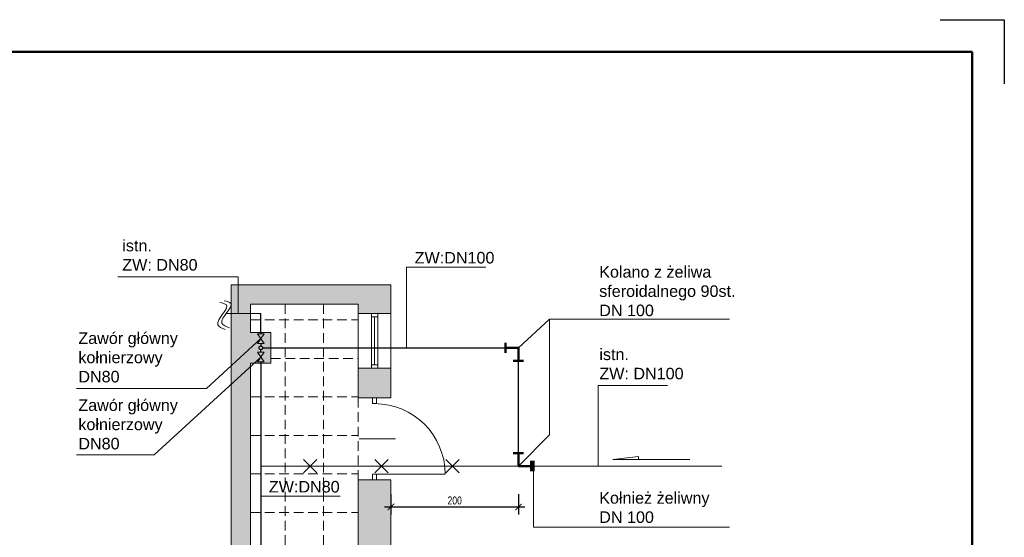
# Model space of a CAD drawing. Header units: millimetres. Extents: x -23540 to 53212, y -37964 to 41185.
# Tile 70 of 203: x -7897 to -6363, y -29606 to -28799. Entities that reach past the tile are written whole.
import ezdxf

# ---------------------------------------------------------------- set-up
doc = ezdxf.new("R2010")
doc.units = ezdxf.units.MM
doc.linetypes.add('DASHEDX2', pattern=[1.5, 1, -0.5])
doc.layers.get('0').update_dxf_attribs({"lineweight": 18})
for name, color, linetype, lineweight in [('M_Ramki do druku', 7, 'Continuous', 18), ('M_Ramki rysunków', 2, 'Continuous', 18), ('MM_KS_OPISY', 7, 'Continuous', 9), ('mm_woda_opisy', 7, 'Continuous', 13), ('mm_ZWU', 5, 'Continuous', 30), ('PG_PRZERYWANE_ŚREDNIE', 1, 'DASHEDX2', 18), ('PG_WYMIARY', 1, 'Continuous', 18), ('PG_ŚCIANY_DZIAŁOWE', 3, 'Continuous', 18), ('Przekrojowa', 60, 'Continuous', 18)]:
    doc.layers.add(name, color=color, linetype=linetype, lineweight=lineweight)
doc.styles.add('BIKWYM', font='BIKROMSW.SHX', dxfattribs={"width": 0.8})
doc.styles.get("Standard").update_dxf_attribs({"font": 'arial.ttf'})
doc.dimstyles.new('BA_KR_50', dxfattribs={"dimscale": 0.5, "dimtxt": 25, "dimasz": 1.666667, "dimexe": 24, "dimexo": 0, "dimgap": 0, "dimtad": 0, "dimdec": 1, "dimrnd": 0.5, "dimzin": 9, "dimdsep": 46, "dimtxsty": 'BIKWYM', "dimblk": 'WYM-KR', "dimcen": 0, "dimdle": 20, "dimclrd": 256, "dimclre": 256, "dimclrt": 7, "dimadec": 0, "dimazin": 0, "dimtfac": 0.033333, "dimtdec": 1, "dimtmove": 0, "dimatfit": 3, "dimldrblk": 'WYM-KR', "dimfxl": 40, "dimfxlon": 1, "dimtvp": 0.8, "dimtolj": 1, "dimarcsym": 0})

# ---------------------------------------------------------------- blocks, each defined once
blk = doc.blocks.new('_ArchTick')
at = {"color": 0, "linetype": 'ByBlock', "const_width": 0.15}
blk.add_lwpolyline([(-0.5, -0.5), (0.5, 0.5)], dxfattribs=at)
blk = doc.blocks.new('*D94')
at = {"layer": 'PG_WYMIARY', "color": 18, "lineweight": -2, "transparency": 16777216}
for p, q in [((-7318.7, -29538.5), (-7318.7, -29570.5)), ((-7119.9, -29538.5), (-7119.9, -29570.5)), ((-7328.7, -29558.5), (-7109.9, -29558.5))]:
    blk.add_line(p, q, dxfattribs=at)
at = {"layer": 'PG_WYMIARY', "color": 18, "lineweight": -2, "transparency": 16777216, "xscale": 10, "yscale": 10, "zscale": 10, "rotation": 180}
blk.add_blockref('_ArchTick', (-7318.7, -29558.5), dxfattribs=at)
at = {"layer": 'PG_WYMIARY', "color": 18, "lineweight": -2, "transparency": 16777216, "xscale": 10, "yscale": 10, "zscale": 10}
blk.add_blockref('_ArchTick', (-7119.9, -29558.5), dxfattribs=at)
at = {"layer": 'PG_WYMIARY', "color": 7, "transparency": 16777216, "insert": (-7219.3, -29548.5), "char_height": 12.5, "attachment_point": 5, "style": 'BIKWYM'}
blk.add_mtext('\\A1;200', dxfattribs=at)
blk = doc.blocks.new('WYM-KR')
at = {"color": 7, "linetype": 'ByBlock'}
blk.add_line((6.24, 6.24), (-6.24, -6.24), dxfattribs=at)
at = {"linetype": 'ByBlock'}
blk.add_line((11.52, 0), (-11.52, 0), dxfattribs=at)

msp = doc.modelspace()

# ---------------------------------------------------------------- hatches: boundary and pattern name
at = {"layer": 'PG_ŚCIANY_DZIAŁOWE', "true_color": 0x636466, "transparency": 33554610}
h = msp.add_hatch(color=251, dxfattribs=at)
h.dxf.hatch_style = 1
h.paths.add_polyline_path([(-7537.7, -29334.5), (-7505.7, -29334.5), (-7505.7, -29286.5), (-7537.7, -29286.5), (-7537.7, -29242.5), (-7369.7, -29242.5), (-7369.7, -29257.2), (-7318.7, -29257.2), (-7318.7, -29212.5), (-7567.7, -29212.5), (-7567.7, -29673.5), (-8658.2, -29673.5), (-8658.2, -29703.5), (-8566.2, -29703.5), (-8566.2, -29717.5), (-8523.2, -29717.5), (-8523.2, -29703.5), (-7967.2, -29703.5), (-7967.2, -29717.5), (-7923.2, -29717.5), (-7923.2, -29703.5), (-7537.7, -29703.5)])
h = msp.add_hatch(color=251, dxfattribs=at)
h.dxf.hatch_style = 1
h.paths.add_polyline_path([(-7318.7, -29342.2), (-7369.7, -29342.2), (-7369.7, -29388.5), (-7318.7, -29388.5)])
h = msp.add_hatch(color=251, dxfattribs=at)
h.dxf.hatch_style = 1
h.paths.add_polyline_path([(-7363, -30145.2), (-7358, -30145.2), (-7358, -30150.7), (-7363, -30150.7)])
h.paths.add_polyline_path([(-7369.7, -30049.7), (-7346.2, -30049.7), (-7346.2, -29716.7), (-7306.2, -29716.7), (-7306.2, -29702.7), (-7265.7, -29702.7), (-7265.7, -29645.5), (-7318.7, -29645.5), (-7318.7, -29516.5), (-7369.7, -29516.5)])
h.paths.add_polyline_path([(-7346.2, -30150.7), (-7358, -30150.7), (-7358, -30145.2), (-7363, -30145.2), (-7363, -30150.7), (-7369.7, -30150.7), (-7369.7, -31104.5), (-7174.6, -31104.5), (-7174.6, -31144.2), (-7154.7, -31144.2), (-7154.7, -31327.5), (-6869.7, -31327.5), (-6869.7, -31312.5), (-7139.7, -31312.5), (-7139.7, -31104.5), (-6751.7, -31104.5), (-6751.7, -31327.5), (-6712.7, -31327.5), (-6712.7, -31330.5), (-6582.7, -31330.5), (-6543.7, -31330.5), (-6506.8, -31300.5), (-6701.2, -31300.5), (-6701.2, -31079.5), (-7346.2, -31079.5), (-7346.2, -30518.7), (-7164.7, -30518.7), (-7164.7, -30497.2), (-7346.2, -30497.2), (-7346.2, -30314.7), (-7331.2, -30314.7), (-7331.2, -30272.2), (-7346.2, -30272.2)])

# ---------------------------------------------------------------- linework, layer by layer
at = {"color": 251, "lineweight": 20, "true_color": 0x636466}
for p, q in [((-7318.7, -29212.5), (-7567.7, -29212.5)), ((-7567.7, -29212.5), (-7567.7, -29673.5)), ((-7318.7, -29388.5), (-7318.7, -29212.5)), ((-7369.7, -29242.5), (-7537.7, -29242.5)), ((-7537.7, -29242.5), (-7537.7, -29286.5)), ((-7369.7, -29388.5), (-7369.7, -29242.5)), ((-7369.7, -29257.2), (-7318.7, -29257.2)), ((-7537.7, -29286.5), (-7505.7, -29286.5)), ((-7505.7, -29286.5), (-7505.7, -29334.5)), ((-7505.7, -29334.5), (-7537.7, -29334.5)), ((-7537.7, -29334.5), (-7537.7, -29703.5)), ((-7318.7, -29342.2), (-7369.7, -29342.2)), ((-7318.7, -29388.5), (-7369.7, -29388.5)), ((-7369.7, -29516.5), (-7369.7, -30049.7)), ((-7318.7, -29516.5), (-7369.7, -29516.5)), ((-7318.7, -29645.5), (-7318.7, -29516.5))]:
    msp.add_line(p, q, dxfattribs=at)
at = {"color": 251, "true_color": 0x636466}
for p, q in [((-7349.2, -29257.2), (-7349.2, -29342.2)), ((-7349.2, -29262.2), (-7339.2, -29262.2)), ((-7344.2, -29262.2), (-7344.2, -29337.2)), ((-7339.2, -29257.2), (-7339.2, -29342.2)), ((-7339.2, -29337.2), (-7349.2, -29337.2)), ((-7341.2, -29388.5), (-7347.2, -29388.5)), ((-7347.2, -29388.5), (-7347.2, -29397.5)), ((-7341.2, -29397.5), (-7341.2, -29388.5)), ((-7347.2, -29397.5), (-7341.2, -29397.5)), ((-7341.2, -29507.5), (-7347.2, -29507.5)), ((-7347.2, -29507.5), (-7347.2, -29516.5)), ((-7347.2, -29516.5), (-7341.2, -29516.5)), ((-7341.2, -29516.5), (-7341.2, -29507.5))]:
    msp.add_line(p, q, dxfattribs=at)
at = {"color": 251, "true_color": 0x636466, "extrusion": (0, 0, -1)}
for p, q in [((-7311.6, -29452.5), (-7368.1, -29452.5)), ((-7344.2, -29507.5), (-7234.2, -29507.5))]:
    msp.add_line(p, q, dxfattribs=at)
at = {"color": 251, "true_color": 0x636466}
msp.add_arc((-7344.2, -29507.5), 110, 0, 90, dxfattribs=at)
at = {"layer": 'M_Ramki do druku', "color": 251, "lineweight": -2, "true_color": 0x636466}
msp.add_lwpolyline([(-6462.5, -28799), (-6362.5, -28799), (-6362.5, -28899)], dxfattribs=at)
at = {"layer": 'M_Ramki rysunków', "color": 18, "lineweight": 50, "true_color": 0x000000}
for p, q in [((-9232.5, -28849), (-6412.5, -28849)), ((-6412.5, -28849), (-6412.5, -32949))]:
    msp.add_line(p, q, dxfattribs=at)
at = {"layer": 'MM_KS_OPISY'}
for points in [[(-7585.5, -29240), (-7575.3, -29243.4), (-7588.7, -29274.6), (-7577.1, -29281.8)], [(-7578.8, -29237.4), (-7568.6, -29240.8), (-7582.1, -29272), (-7570.5, -29279.2)]]:
    msp.add_spline(points, degree=3, dxfattribs=at)
at = {"layer": 'mm_woda_opisy'}
for p, q in [((-7294.2, -29184.8), (-7170.6, -29184.9)), ((-7294.2, -29184.8), (-7294.2, -29310.5)), ((-7744.6, -29199.6), (-7556.9, -29199.6)), ((-7556.9, -29257.2), (-7556.9, -29199.6)), ((-7071.3, -29265.9), (-7119.9, -29310.5)), ((-7071.3, -29265.9), (-6790.7, -29265.9)), ((-7071.3, -29446.1), (-7071.3, -29265.9)), ((-7521.5, -29296.1), (-7606.3, -29374)), ((-7516.5, -29288.6), (-7526.5, -29288.6)), ((-7516.5, -29288.6), (-7526.5, -29303.6)), ((-7516.5, -29303.6), (-7526.5, -29288.6)), ((-7516.5, -29303.6), (-7526.5, -29303.6)), ((-7521.5, -29324.8), (-7687.6, -29477.2)), ((-7516.5, -29317.3), (-7526.5, -29317.3)), ((-7516.5, -29332.3), (-7526.5, -29317.3)), ((-7516.5, -29317.3), (-7526.5, -29332.3)), ((-7516.5, -29332.3), (-7526.5, -29332.3)), ((-7809.1, -29374), (-7606.3, -29374)), ((-6995.7, -29369), (-6887.7, -29369)), ((-6995.7, -29494.7), (-6995.7, -29369)), ((-7119.9, -29494.7), (-7071.3, -29446.1)), ((-7809.1, -29477.2), (-7687.6, -29477.2)), ((-7096.5, -29502.7), (-7096.5, -29589.9)), ((-7521.5, -29541.7), (-7397.9, -29541.8)), ((-7096.5, -29589.9), (-6790.7, -29589.9))]:
    msp.add_line(p, q, dxfattribs=at)
at = {"layer": 'mm_ZWU', "lineweight": 20, "ltscale": 100}
for p, q in [((-7521.5, -29257.2), (-7575.8, -29257.2)), ((-7119.9, -29494.7), (-7521.5, -29494.7)), ((-6803, -29494.7), (-7096.5, -29494.7))]:
    msp.add_line(p, q, dxfattribs=at)
at = {"layer": 'mm_ZWU', "ltscale": 100}
for p, q in [((-7521.5, -29288.6), (-7521.5, -29257.2)), ((-7521.5, -29303.6), (-7521.5, -29307.5)), ((-7521.5, -29317.3), (-7521.5, -29313.5)), ((-7518.5, -29310.5), (-7139.9, -29310.5)), ((-7521.5, -29332.3), (-7521.5, -30008.8)), ((-7119.9, -29474.7), (-7119.9, -29330.5))]:
    msp.add_line(p, q, dxfattribs=at)
msp.add_circle((-7521.5, -29310.5), 3, dxfattribs=at)
at = {"layer": 'PG_PRZERYWANE_ŚREDNIE', "color": 251, "lineweight": 15, "ltscale": 15, "true_color": 0x636466}
for p, q in [((-7483.7, -29242.5), (-7483.7, -31872.5)), ((-7423.7, -29242.5), (-7423.7, -31872.5)), ((-7537.7, -29267), (-7369.7, -29267)), ((-7505.7, -29327), (-7369.7, -29327)), ((-7537.7, -29387), (-7369.7, -29387)), ((-7369.7, -29388.5), (-7369.7, -29516.5)), ((-7537.7, -29447), (-7369.7, -29447)), ((-7537.7, -29507), (-7369.7, -29507)), ((-7537.7, -29567), (-7369.7, -29567))]:
    msp.add_line(p, q, dxfattribs=at)
at = {"layer": 'Przekrojowa', "color": 5, "lineweight": 50}
for p, q in [((-7139.9, -29318.5), (-7139.9, -29302.5)), ((-7139.9, -29310.5), (-7119.9, -29310.5)), ((-7119.9, -29330.5), (-7119.9, -29310.5)), ((-7111.9, -29330.5), (-7127.9, -29330.5)), ((-7127.9, -29474.7), (-7111.9, -29474.7)), ((-7119.9, -29474.7), (-7119.9, -29494.7)), ((-7099.9, -29494.7), (-7119.9, -29494.7)), ((-7099.9, -29486.7), (-7099.9, -29502.7)), ((-7096.5, -29486.7), (-7096.5, -29502.7))]:
    msp.add_line(p, q, dxfattribs=at)
at = {"layer": 'Przekrojowa', "color": 1}
for p, q in [((-7455, -29505.1), (-7434.2, -29484.4)), ((-7434.2, -29505.1), (-7455, -29484.4)), ((-7344, -29505.1), (-7323.2, -29484.4)), ((-7323.2, -29505.1), (-7344, -29484.4)), ((-7232.9, -29505.1), (-7212.1, -29484.4)), ((-7212.1, -29505.1), (-7232.9, -29484.4))]:
    msp.add_line(p, q, dxfattribs=at)
at = {"layer": 'Przekrojowa', "color": 18, "lineweight": 13, "true_color": 0x000000}
for p, q in [((-6933, -29479.7), (-6973, -29484.7)), ((-6973, -29484.7), (-6852.6, -29484.7)), ((-6973, -29484.7), (-6953, -29484.7)), ((-6933, -29484.7), (-6933, -29479.7))]:
    msp.add_line(p, q, dxfattribs=at)

# ---------------------------------------------------------------- texts
at = {"layer": 'mm_woda_opisy', "char_height": 18, "attachment_point": 1}
for s, insert, width in [('istn. \\PZW: DN80', (-7737.5, -29142.1), 263.528), ('ZW:DN100', (-7281.7, -29161), 263.528), ('Kolano z żeliwa\\Psferoidalnego 90st.\\PDN 100', (-6994, -29183.1), 374.267), ('Zawór główny\\Pkołnierzowy\\PDN80', (-7806, -29286.4), 263.528), ('istn. \\PZW: DN100', (-6993.8, -29311.6), 263.528), ('Zawór główny\\Pkołnierzowy\\PDN80', (-7806, -29390.8), 263.528), ('ZW:DN80', (-7509, -29518), 263.528), ('Kołnież żeliwny\\PDN 100', (-6994, -29535.4), 374.267)]:
    msp.add_mtext(s, dxfattribs=dict(at, insert=insert, width=width))

# ---------------------------------------------------------------- dimensions: what is measured, and where the dimension line sits
at = {"layer": 'PG_WYMIARY', "color": 18, "true_color": 0x000000}
dim = msp.add_linear_dim(base=(-7119.9, -29558.5), p1=(-7318.7, -29516.5), p2=(-7119.9, -29474.7), text='200', dimstyle='BA_KR_50', override={"dimasz": 20, "dimdec": 0, "dimblk1": 'ArchTick', "dimblk2": 'ArchTick', "dimsah": 1, "dimclrd": 18, "dimclre": 18, "dimtmove": 1}, dxfattribs=at)
dim.commit()
dim.dimension.update_dxf_attribs({"geometry": '*D94', "text_midpoint": (-7219.3, -29548.5)})

doc.saveas('drawing.dxf')
